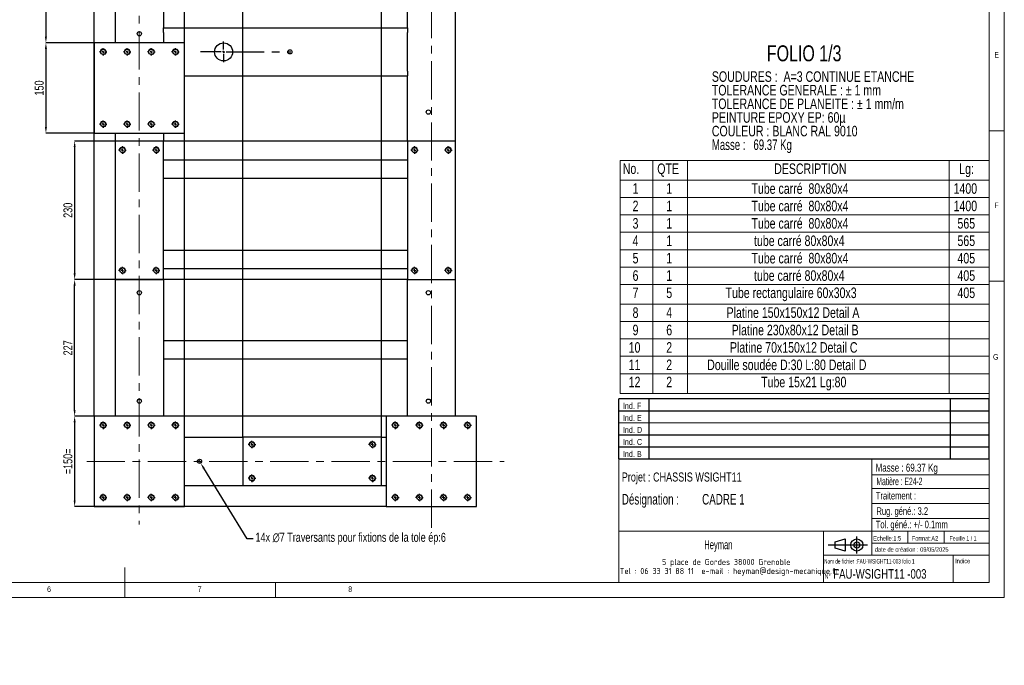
# Model space of a CAD drawing. Header units: millimetres. Extents: x 5 to 589, y -18 to 415.
# Tile 5 of 10: x 262 to 589, y -18 to 197. Entities that reach past the tile are written whole.
import ezdxf

# ---------------------------------------------------------------- set-up
doc = ezdxf.new("R2010")
doc.units = ezdxf.units.MM
doc.header["$PDSIZE"] = -1
doc.linetypes.add('CENTERX2', pattern=[20.32, 12.7, -2.54, 2.54, -2.54])
for name, color, linetype in [('COTES', 1, 'Continuous'), ('NOTES', 6, 'Continuous'), ('TRAIT-FINS', 9, 'Continuous'), ('TRAIT-MIXTES', 3, 'CENTERX2')]:
    doc.layers.add(name, color=color, linetype=linetype)
doc.layers.add('TRAIT-FORT', color=4, linetype='Continuous', lineweight=25)
doc.styles.add('SLDTEXTSTYLE0', font='TXT', dxfattribs={"width": 0.75})
doc.styles.add('SLDTEXTSTYLE1', font='TXT', dxfattribs={"width": 0.680556})
doc.styles.add('SLDTEXTSTYLE2', font='TXT', dxfattribs={"width": 0.617423})
doc.styles.add('SLDTEXTSTYLE3', font='TXT', dxfattribs={"width": 0.535475})
doc.styles.add('SLDTEXTSTYLE4', font='ISOCP3', dxfattribs={"width": 0.96})
doc.styles.add('SLDTEXTSTYLE5', font='TXT', dxfattribs={"width": 0.605})
doc.styles.add('SLDTEXTSTYLE6', font='TXT', dxfattribs={"width": 0.692308})
doc.styles.add('SLDTEXTSTYLE7', font='TXT', dxfattribs={"width": 0.695728})
doc.dimstyles.new('SLDDIMSTYLE0', dxfattribs={"dimtxt": 3, "dimasz": 2, "dimexe": 0, "dimexo": 0.0625, "dimgap": 0.75, "dimtad": 1, "dimdec": 0, "dimlfac": 5, "dimrnd": 1e-09, "dimzin": 12, "dimdsep": 46, "dimtxsty": 'SLDTEXTSTYLE0', "dimsah": 1, "dimcen": 0.09, "dimadec": 0, "dimazin": 3, "dimtfac": 1, "dimtdec": 0, "dimtofl": 0, "dimtmove": 0, "dimatfit": 3, "dimfxl": 1, "dimfrac": 2, "dimtolj": 1, "dimtzin": 12, "dimarcsym": 0})
doc.dimstyles.new('SLDDIMSTYLE4', dxfattribs={"dimtxt": 3, "dimasz": 2, "dimexe": 0, "dimexo": 0.0625, "dimgap": 0.75, "dimtad": 0, "dimtih": 1, "dimtoh": 1, "dimdec": 0, "dimlfac": 5, "dimrnd": 1e-09, "dimzin": 12, "dimdsep": 46, "dimtxsty": 'SLDTEXTSTYLE0', "dimblk1": 'NONE', "dimsah": 1, "dimcen": 0, "dimadec": 0, "dimazin": 3, "dimtfac": 1, "dimtdec": 0, "dimtmove": 0, "dimatfit": 3, "dimldrblk": 'NONE', "dimfxl": 1, "dimfrac": 2, "dimtolj": 1, "dimtzin": 12, "dimarcsym": 0})

# ---------------------------------------------------------------- blocks, each defined once
blk = doc.blocks.new('Bloc11')
for p, q in [((123, 20), (0, 20)), ((0, 0), (0, 20)), ((10, 20), (10, 0)), ((110, 20), (110, 0)), ((123, 0), (123, 20)), ((0, 16), (123, 16)), ((0, 8), (123, 8)), ((0, 4), (123, 4)), ((0, 0), (123, 0))]:
    blk.add_line(p, q)
at = {"color": 7, "linetype": 'Continuous', "lineweight": 18}
blk.add_line((0, 12), (123, 12), dxfattribs=at)
at = {"color": 7}
for tag in ['AUTOATTR0', 'AUTOATTR1', 'AUTOATTR2', 'AUTOATTR3', 'AUTOATTR4', 'AUTOATTR5', 'AUTOATTR6', 'AUTOATTR7', 'AUTOATTR8', 'AUTOATTR9']:
    blk.add_attdef(tag, (0, 0), '', height=1, dxfattribs=at)
at = {"layer": 'NOTES', "color": 211, "char_height": 2, "attachment_point": 1, "style": 'SLDTEXTSTYLE0'}
for s, insert in [('Ind. F', (1.36, 18.66)), ('Ind. E', (1.36, 14.66)), ('Ind. D', (1.36, 10.66)), ('Ind. C', (1.36, 6.66)), ('Ind. B', (1.36, 2.66))]:
    blk.add_mtext(s, dxfattribs=dict(at, insert=insert))
blk = doc.blocks.new('Bloc12')
for p, q in [((2.32, 3.8), (5.55, 4.8)), ((2.32, 1.8), (2.32, 3.8)), ((5.55, 4.8), (5.55, 0.8)), ((9.48, 0), (9.48, 5.6)), ((0, 2.8), (12.98, 2.8)), ((5.55, 0.8), (2.32, 1.8))]:
    blk.add_line(p, q)
for radius in [2, 1]:
    blk.add_circle((9.48, 2.8), radius)
blk = doc.blocks.new('SW_NOTE_0')
at = {"layer": 'NOTES', "color": 0, "char_height": 3.5, "attachment_point": 1}
for s, insert, style in [('SOUDURES :  A=3 CONTINUE ETANCHE', (0, 4.51), 'SLDTEXTSTYLE0'), ('TOLERANCE GENERALE : ± 1 mm', (0, -0.01), 'SLDTEXTSTYLE0'), ('TOLERANCE DE PLANEITE : ± 1 mm/m', (0, -4.54), 'SLDTEXTSTYLE0'), ('PEINTURE EPOXY EP: 60µ', (0, -9.07), 'SLDTEXTSTYLE0'), ('COULEUR : BLANC RAL 9010', (0, -13.59), 'SLDTEXTSTYLE0'), ('Masse :   69.37 Kg', (0, -18.12), 'SLDTEXTSTYLE1')]:
    blk.add_mtext(s, dxfattribs=dict(at, insert=insert, style=style))
blk = doc.blocks.new('SW_NOTE_1')
at = {"layer": 'NOTES', "color": 0, "char_height": 2, "attachment_point": 2, "style": 'SLDTEXTSTYLE4'}
for s, insert in [('5 place de Gordes 38000 Grenoble', (20.94, 2.58)), ('Tel : 06 33 31 88 11  e-mail : heyman@design-mecanique.fr', (22, -0.42))]:
    blk.add_mtext(s, dxfattribs=dict(at, insert=insert))
blk = doc.blocks.new('SW_NOTE_2')
at = {"layer": 'NOTES', "color": 0, "char_height": 3.5, "attachment_point": 1, "style": 'SLDTEXTSTYLE7'}
for s, insert in [('Désignation :', (0, 4.51)), ('CADRE 1', (26.67, 4.51))]:
    blk.add_mtext(s, dxfattribs=dict(at, insert=insert))
blk = doc.blocks.new('SW_TABLEANNOTATION_0')
at = {"color": 0, "linetype": 'Continuous', "lineweight": 18}
for p, q in [((0, 0), (0, -77.36)), ((122.53, 0), (0, 0)), ((10.8, 0), (10.8, -6.53)), ((22.36, 0), (22.36, -6.53)), ((109.19, 0), (109.19, -6.53)), ((122.53, -77.36), (122.53, 0)), ((0, -6.53), (122.53, -6.53)), ((10.8, -6.53), (10.8, -77.36)), ((22.36, -6.53), (22.36, -77.36)), ((109.19, -6.53), (109.19, -77.36)), ((0, -12.3), (122.53, -12.3)), ((0, -18.08), (122.53, -18.08)), ((0, -23.86), (122.53, -23.86)), ((0, -29.64), (122.53, -29.64)), ((0, -35.42), (122.53, -35.42)), ((0, -41.2), (122.53, -41.2)), ((0, -47.72), (122.53, -47.72)), ((0, -53.5), (122.53, -53.5)), ((0, -59.28), (122.53, -59.28)), ((0, -65.06), (122.53, -65.06)), ((0, -70.84), (122.53, -70.84)), ((0, -77.36), (122.53, -77.36))]:
    blk.add_line(p, q, dxfattribs=at)
at = {"color": 0, "linetype": 'Continuous', "lineweight": 18, "char_height": 3.5, "attachment_point": 1, "style": 'SLDTEXTSTYLE0'}
for s, insert in [('No.', (0.85, -1.01)), ('QTE', (12.3, -1.01)), ('DESCRIPTION', (51.13, -1.01)), ('Lg:', (112.57, -1.01)), ('1', (4.11, -7.59)), ('1', (15.29, -7.59)), ('Tube carré  80x80x4', (43.58, -7.59)), ('1400', (110.69, -7.59)), ('Tube carré  80x80x4', (43.58, -13.37)), ('2', (4.11, -13.37)), ('1', (15.29, -13.37)), ('1400', (110.69, -13.37)), ('3', (4.11, -19.15)), ('1', (15.29, -19.15)), ('Tube carré  80x80x4', (43.58, -19.15)), ('565', (111.98, -19.15)), ('4', (4.11, -24.93)), ('1', (15.29, -24.93)), ('tube carré 80x80x4', (44.43, -24.93)), ('565', (111.98, -24.93)), ('5', (4.11, -30.71)), ('1', (15.29, -30.71)), ('Tube carré  80x80x4', (43.58, -30.71)), ('405', (111.98, -30.71)), ('tube carré 80x80x4', (44.43, -36.49)), ('6', (4.11, -36.49)), ('1', (15.29, -36.49)), ('405', (111.98, -36.49)), ('7', (4.11, -42.21)), ('5', (15.29, -42.21)), ('Tube rectangulaire 60x30x3', (34.98, -42.21)), ('405', (111.98, -42.21)), ('8', (4.11, -48.79)), ('4', (15.29, -48.79)), ('Platine 150x150x12 Detail A', (35.32, -48.79)), ('9', (4.11, -54.57)), ('6', (15.29, -54.57)), ('Platine 230x80x12 Detail B', (37, -54.57)), ('10', (2.81, -60.35)), ('2', (15.29, -60.35)), ('Platine 70x150x12 Detail C', (36.44, -60.35)), ('11', (2.81, -66.13)), ('2', (15.29, -66.13)), ('Douille soudée D:30 L:80 Detail D', (28.87, -66.13)), ('12', (2.81, -71.85)), ('2', (15.29, -71.85)), ('Tube 15x21 Lg:80', (46.79, -71.85))]:
    blk.add_mtext(s, dxfattribs=dict(at, insert=insert))
blk = doc.blocks.new('_D_31')
at = {"layer": 'COTES', "color": 0, "lineweight": -2, "transparency": 16777216}
for p, q in [((383.73, 65.2), (280.33, 65.2)), ((280.33, 63.2), (280.33, 37.2)), ((383.73, 35.2), (280.33, 35.2))]:
    blk.add_line(p, q, dxfattribs=at)
at = {"layer": 'COTES', "color": 0, "transparency": 16777216}
for points in [[(280, 63.2), (280.66, 63.2), (280.33, 65.2)], [(280, 37.2), (280.66, 37.2), (280.33, 35.2)]]:
    blk.add_solid(points, dxfattribs=at)
at = {"layer": 'Defpoints', "color": 0, "transparency": 16777216}
for p in [(383.79, 65.2), (280.33, 35.2), (383.79, 35.2)]:
    blk.add_point(p, dxfattribs=at)
at = {"layer": 'COTES', "color": 0, "transparency": 16777216, "insert": (276.58, 50.2), "char_height": 3, "attachment_point": 2, "rotation": 90, "style": 'SLDTEXTSTYLE0'}
blk.add_mtext('\\A1;=150=', dxfattribs=at)
blk = doc.blocks.new('_D_32')
at = {"layer": 'COTES', "color": 0, "lineweight": -2, "transparency": 16777216}
for p, q in [((390.73, 156.6), (280.33, 156.6)), ((280.33, 154.6), (280.33, 112.6)), ((390.73, 110.6), (280.33, 110.6))]:
    blk.add_line(p, q, dxfattribs=at)
at = {"layer": 'COTES', "color": 0, "transparency": 16777216}
for points in [[(280, 154.6), (280.66, 154.6), (280.33, 156.6)], [(280, 112.6), (280.66, 112.6), (280.33, 110.6)]]:
    blk.add_solid(points, dxfattribs=at)
at = {"layer": 'Defpoints', "color": 0, "transparency": 16777216}
for p in [(390.79, 156.6), (280.33, 110.6), (390.79, 110.6)]:
    blk.add_point(p, dxfattribs=at)
at = {"layer": 'COTES', "color": 0, "transparency": 16777216, "insert": (276.58, 133.6), "char_height": 3, "attachment_point": 2, "rotation": 90, "style": 'SLDTEXTSTYLE0'}
blk.add_mtext('\\A1;230', dxfattribs=at)
blk = doc.blocks.new('_D_35')
at = {"layer": 'COTES', "color": 0, "lineweight": -2, "transparency": 16777216}
for p, q in [((293.73, 110.6), (280.33, 110.6)), ((280.33, 67.2), (280.33, 108.6)), ((286.73, 65.2), (280.33, 65.2))]:
    blk.add_line(p, q, dxfattribs=at)
at = {"layer": 'COTES', "color": 0, "transparency": 16777216}
for points in [[(280, 108.6), (280.66, 108.6), (280.33, 110.6)], [(280, 67.2), (280.66, 67.2), (280.33, 65.2)]]:
    blk.add_solid(points, dxfattribs=at)
at = {"layer": 'Defpoints', "color": 0, "transparency": 16777216}
for p in [(280.33, 110.6), (293.79, 110.6), (286.79, 65.2)]:
    blk.add_point(p, dxfattribs=at)
at = {"layer": 'COTES', "color": 0, "transparency": 16777216, "insert": (276.58, 87.9), "char_height": 3, "attachment_point": 2, "rotation": 90, "style": 'SLDTEXTSTYLE0'}
blk.add_mtext('\\A1;227', dxfattribs=at)
blk = doc.blocks.new('_D_36')
at = {"layer": 'COTES', "color": 0, "lineweight": -2, "transparency": 16777216}
for p, q in [((336.19, 58.26), (336.19, 339.2)), ((380.19, 339.2), (338.19, 339.2)), ((382.19, 58.26), (382.19, 339.2))]:
    blk.add_line(p, q, dxfattribs=at)
at = {"layer": 'COTES', "color": 0, "transparency": 16777216}
for points in [[(338.19, 339.53), (338.19, 338.86), (336.19, 339.2)], [(380.19, 339.53), (380.19, 338.86), (382.19, 339.2)]]:
    blk.add_solid(points, dxfattribs=at)
at = {"layer": 'Defpoints', "color": 0, "transparency": 16777216}
for p in [(336.19, 339.2), (336.19, 58.2), (382.19, 58.2)]:
    blk.add_point(p, dxfattribs=at)
at = {"layer": 'COTES', "color": 0, "transparency": 16777216, "insert": (359.19, 342.95), "char_height": 3, "attachment_point": 2, "style": 'SLDTEXTSTYLE0'}
blk.add_mtext('\\A1;230', dxfattribs=at)
blk = doc.blocks.new('_D_37')
at = {"layer": 'COTES', "color": 0, "lineweight": -2, "transparency": 16777216}
for p, q in [((286.79, 65.26), (286.79, 339.2)), ((314.79, 339.2), (288.79, 339.2)), ((316.79, 65.26), (316.79, 339.2))]:
    blk.add_line(p, q, dxfattribs=at)
at = {"layer": 'COTES', "color": 0, "transparency": 16777216}
for points in [[(288.79, 339.53), (288.79, 338.86), (286.79, 339.2)], [(314.79, 339.53), (314.79, 338.86), (316.79, 339.2)]]:
    blk.add_solid(points, dxfattribs=at)
at = {"layer": 'Defpoints', "color": 0, "transparency": 16777216}
for p in [(286.79, 339.2), (286.79, 65.2), (316.79, 65.2)]:
    blk.add_point(p, dxfattribs=at)
at = {"layer": 'COTES', "color": 0, "transparency": 16777216, "insert": (301.79, 342.95), "char_height": 3, "attachment_point": 2, "style": 'SLDTEXTSTYLE0'}
blk.add_mtext('\\A1;=150=', dxfattribs=at)
blk = doc.blocks.new('_D_39')
at = {"layer": 'COTES', "color": 0, "lineweight": -2, "transparency": 16777216}
for p, q in [((286.73, 329.2), (270.79, 329.2)), ((270.79, 327.2), (270.79, 191.2)), ((286.73, 189.2), (270.79, 189.2))]:
    blk.add_line(p, q, dxfattribs=at)
at = {"layer": 'COTES', "color": 0, "transparency": 16777216}
for points in [[(270.46, 327.2), (271.12, 327.2), (270.79, 329.2)], [(270.46, 191.2), (271.12, 191.2), (270.79, 189.2)]]:
    blk.add_solid(points, dxfattribs=at)
at = {"layer": 'Defpoints', "color": 0, "transparency": 16777216}
for p in [(286.79, 329.2), (270.79, 189.2), (286.79, 189.2)]:
    blk.add_point(p, dxfattribs=at)
at = {"layer": 'COTES', "color": 0, "transparency": 16777216, "insert": (267.04, 259.2), "char_height": 3, "attachment_point": 2, "rotation": 90, "style": 'SLDTEXTSTYLE0'}
blk.add_mtext('\\A1;700', dxfattribs=at)
blk = doc.blocks.new('_D_40')
at = {"layer": 'COTES', "color": 0, "lineweight": -2, "transparency": 16777216}
for p, q in [((286.73, 189.2), (270.79, 189.2)), ((270.79, 187.2), (270.79, 161.2)), ((286.73, 159.2), (270.79, 159.2))]:
    blk.add_line(p, q, dxfattribs=at)
at = {"layer": 'COTES', "color": 0, "transparency": 16777216}
for points in [[(270.46, 187.2), (271.12, 187.2), (270.79, 189.2)], [(270.46, 161.2), (271.12, 161.2), (270.79, 159.2)]]:
    blk.add_solid(points, dxfattribs=at)
at = {"layer": 'Defpoints', "color": 0, "transparency": 16777216}
for p in [(286.79, 189.2), (270.79, 159.2), (286.79, 159.2)]:
    blk.add_point(p, dxfattribs=at)
at = {"layer": 'COTES', "color": 0, "transparency": 16777216, "insert": (267.04, 174.2), "char_height": 3, "attachment_point": 2, "rotation": 90, "style": 'SLDTEXTSTYLE0'}
blk.add_mtext('\\A1;150', dxfattribs=at)
blk = doc.blocks.new('_D_46')
at = {"layer": 'COTES', "color": 0, "lineweight": -2, "transparency": 16777216}
for p, q in [((321.42, 50.79), (322.16, 49.6)), ((337.63, 24.49), (323.21, 47.9)), ((339.63, 24.49), (337.63, 24.49))]:
    blk.add_line(p, q, dxfattribs=at)
at = {"layer": 'COTES', "color": 0, "transparency": 16777216}
blk.add_solid([(323.49, 48.07), (322.92, 47.72), (322.16, 49.6)], dxfattribs=at)
at = {"layer": 'Defpoints', "color": 0, "transparency": 16777216}
for p in [(321.42, 50.79), (322.16, 49.6)]:
    blk.add_point(p, dxfattribs=at)
at = {"layer": 'COTES', "color": 0, "transparency": 16777216, "insert": (340.38, 26.49), "char_height": 3, "attachment_point": 1, "style": 'SLDTEXTSTYLE0'}
blk.add_mtext('\\A1;14x ∅7 Traversants pour fixtions de la tole ép:6', dxfattribs=at)
blk = doc.blocks.new('_None')
blk = doc.blocks.new('SW_CENTERMARKSYMBOL_26')
at = {"layer": 'TRAIT-MIXTES', "color": 0}
for p, q in [((-0.8, 0), (-1.25, 0)), ((0, 0), (-0.4, 0)), ((0, 0.8), (0, 1.25)), ((0, 0), (0, 0.4)), ((0, 0), (0, -0.4)), ((0, 0), (0.4, 0)), ((0.8, 0), (1.25, 0)), ((0, -0.8), (0, -1.25))]:
    blk.add_line(p, q, dxfattribs=at)
blk = doc.blocks.new('SW_CENTERMARKSYMBOL_27')
at = {"layer": 'TRAIT-MIXTES', "color": 0}
for p, q in [((-0.8, 0), (-1.25, 0)), ((0, 0), (-0.4, 0)), ((0, 0.8), (0, 1.25)), ((0, 0), (0, 0.4)), ((0, 0), (0, -0.4)), ((0, 0), (0.4, 0)), ((0.8, 0), (1.25, 0)), ((0, -0.8), (0, -1.25))]:
    blk.add_line(p, q, dxfattribs=at)
blk = doc.blocks.new('SW_CENTERMARKSYMBOL_28')
at = {"layer": 'TRAIT-MIXTES', "color": 0}
for p, q in [((-0.8, 0), (-1.25, 0)), ((0, 0), (-0.4, 0)), ((0, 0.8), (0, 1.25)), ((0, 0), (0, 0.4)), ((0, 0), (0, -0.4)), ((0, 0), (0.4, 0)), ((0.8, 0), (1.25, 0)), ((0, -0.8), (0, -1.25))]:
    blk.add_line(p, q, dxfattribs=at)
blk = doc.blocks.new('SW_CENTERMARKSYMBOL_29')
at = {"layer": 'TRAIT-MIXTES', "color": 0}
for p, q in [((-0.8, 0), (-1.25, 0)), ((0, 0), (-0.4, 0)), ((0, 0.8), (0, 1.25)), ((0, 0), (0, 0.4)), ((0, 0), (0, -0.4)), ((0, 0), (0.4, 0)), ((0.8, 0), (1.25, 0)), ((0, -0.8), (0, -1.25))]:
    blk.add_line(p, q, dxfattribs=at)
blk = doc.blocks.new('SW_CENTERMARKSYMBOL_30')
at = {"layer": 'TRAIT-MIXTES', "color": 0}
for p, q in [((-0.8, 0), (-1.25, 0)), ((0, 0), (-0.4, 0)), ((0, 0.8), (0, 1.25)), ((0, 0), (0, 0.4)), ((0, 0), (0, -0.4)), ((0, 0), (0.4, 0)), ((0.8, 0), (1.25, 0)), ((0, -0.8), (0, -1.25))]:
    blk.add_line(p, q, dxfattribs=at)
blk = doc.blocks.new('SW_CENTERMARKSYMBOL_31')
at = {"layer": 'TRAIT-MIXTES', "color": 0}
for p, q in [((-0.8, 0), (-1.25, 0)), ((0, 0), (-0.4, 0)), ((0, 0.8), (0, 1.25)), ((0, 0), (0, 0.4)), ((0, 0), (0, -0.4)), ((0, 0), (0.4, 0)), ((0.8, 0), (1.25, 0)), ((0, -0.8), (0, -1.25))]:
    blk.add_line(p, q, dxfattribs=at)
blk = doc.blocks.new('SW_CENTERMARKSYMBOL_32')
at = {"layer": 'TRAIT-MIXTES', "color": 0}
for p, q in [((-0.8, 0), (-1.25, 0)), ((0, 0), (-0.4, 0)), ((0, 0.8), (0, 1.25)), ((0, 0), (0, 0.4)), ((0, 0), (0, -0.4)), ((0, 0), (0.4, 0)), ((0.8, 0), (1.25, 0)), ((0, -0.8), (0, -1.25))]:
    blk.add_line(p, q, dxfattribs=at)
blk = doc.blocks.new('SW_CENTERMARKSYMBOL_33')
at = {"layer": 'TRAIT-MIXTES', "color": 0}
for p, q in [((-0.8, 0), (-1.25, 0)), ((0, 0), (-0.4, 0)), ((0, 0.8), (0, 1.25)), ((0, 0), (0, 0.4)), ((0, 0), (0, -0.4)), ((0, 0), (0.4, 0)), ((0.8, 0), (1.25, 0)), ((0, -0.8), (0, -1.25))]:
    blk.add_line(p, q, dxfattribs=at)
blk = doc.blocks.new('SW_CENTERMARKSYMBOL_34')
at = {"layer": 'TRAIT-MIXTES', "color": 0}
for p, q in [((0, 0.8), (0, 3.4)), ((-0.8, 0), (-7.65, 0)), ((0, 0), (-0.4, 0)), ((0, 0), (0, 0.4)), ((0, 0), (0, -0.4)), ((0, 0), (0.4, 0)), ((0.8, 0), (22.28, 0)), ((0, -0.8), (0, -3.4))]:
    blk.add_line(p, q, dxfattribs=at)
blk = doc.blocks.new('SW_CENTERMARKSYMBOL_39')
at = {"layer": 'TRAIT-MIXTES', "color": 0}
for p, q in [((-0.8, 0), (-1.25, 0)), ((0, 0), (-0.4, 0)), ((0, 0.8), (0, 1.25)), ((0, 0), (0, 0.4)), ((0, 0), (0, -0.4)), ((0, 0), (0.4, 0)), ((0.8, 0), (1.25, 0)), ((0, -0.8), (0, -1.25))]:
    blk.add_line(p, q, dxfattribs=at)
blk = doc.blocks.new('SW_CENTERMARKSYMBOL_40')
at = {"layer": 'TRAIT-MIXTES', "color": 0}
for p, q in [((-0.8, 0), (-1.25, 0)), ((0, 0), (-0.4, 0)), ((0, 0.8), (0, 1.25)), ((0, 0), (0, 0.4)), ((0, 0), (0, -0.4)), ((0, 0), (0.4, 0)), ((0.8, 0), (1.25, 0)), ((0, -0.8), (0, -1.25))]:
    blk.add_line(p, q, dxfattribs=at)
blk = doc.blocks.new('SW_CENTERMARKSYMBOL_41')
at = {"layer": 'TRAIT-MIXTES', "color": 0}
for p, q in [((-0.8, 0), (-1.25, 0)), ((0, 0), (-0.4, 0)), ((0, 0.8), (0, 1.25)), ((0, 0), (0, 0.4)), ((0, 0), (0, -0.4)), ((0, 0), (0.4, 0)), ((0.8, 0), (1.25, 0)), ((0, -0.8), (0, -1.25))]:
    blk.add_line(p, q, dxfattribs=at)
blk = doc.blocks.new('SW_CENTERMARKSYMBOL_42')
at = {"layer": 'TRAIT-MIXTES', "color": 0}
for p, q in [((-0.8, 0), (-1.25, 0)), ((0, 0), (-0.4, 0)), ((0, 0.8), (0, 1.25)), ((0, 0), (0, 0.4)), ((0, 0), (0, -0.4)), ((0, 0), (0.4, 0)), ((0.8, 0), (1.25, 0)), ((0, -0.8), (0, -1.25))]:
    blk.add_line(p, q, dxfattribs=at)
blk = doc.blocks.new('SW_CENTERMARKSYMBOL_43')
at = {"layer": 'TRAIT-MIXTES', "color": 0}
for p, q in [((-0.8, 0), (-1.25, 0)), ((0, 0), (-0.4, 0)), ((0, 0.8), (0, 1.25)), ((0, 0), (0, 0.4)), ((0, 0), (0, -0.4)), ((0, 0), (0.4, 0)), ((0.8, 0), (1.25, 0)), ((0, -0.8), (0, -1.25))]:
    blk.add_line(p, q, dxfattribs=at)
blk = doc.blocks.new('SW_CENTERMARKSYMBOL_44')
at = {"layer": 'TRAIT-MIXTES', "color": 0}
for p, q in [((-0.8, 0), (-1.25, 0)), ((0, 0), (-0.4, 0)), ((0, 0.8), (0, 1.25)), ((0, 0), (0, 0.4)), ((0, 0), (0, -0.4)), ((0, 0), (0.4, 0)), ((0.8, 0), (1.25, 0)), ((0, -0.8), (0, -1.25))]:
    blk.add_line(p, q, dxfattribs=at)
blk = doc.blocks.new('SW_CENTERMARKSYMBOL_45')
at = {"layer": 'TRAIT-MIXTES', "color": 0}
for p, q in [((-0.8, 0), (-1.25, 0)), ((0, 0), (-0.4, 0)), ((0, 0.8), (0, 1.25)), ((0, 0), (0, 0.4)), ((0, 0), (0, -0.4)), ((0, 0), (0.4, 0)), ((0.8, 0), (1.25, 0)), ((0, -0.8), (0, -1.25))]:
    blk.add_line(p, q, dxfattribs=at)
blk = doc.blocks.new('SW_CENTERMARKSYMBOL_46')
at = {"layer": 'TRAIT-MIXTES', "color": 0}
for p, q in [((-0.8, 0), (-1.25, 0)), ((0, 0), (-0.4, 0)), ((0, 0.8), (0, 1.25)), ((0, 0), (0, 0.4)), ((0, 0), (0, -0.4)), ((0, 0), (0.4, 0)), ((0.8, 0), (1.25, 0)), ((0, -0.8), (0, -1.25))]:
    blk.add_line(p, q, dxfattribs=at)
blk = doc.blocks.new('SW_CENTERMARKSYMBOL_51')
at = {"layer": 'TRAIT-MIXTES', "color": 0}
for p, q in [((-0.8, 0), (-1.25, 0)), ((0, 0), (-0.4, 0)), ((0, 0.8), (0, 1.25)), ((0, 0), (0, 0.4)), ((0, 0), (0, -0.4)), ((0, 0), (0.4, 0)), ((0.8, 0), (1.25, 0)), ((0, -0.8), (0, -1.25))]:
    blk.add_line(p, q, dxfattribs=at)
blk = doc.blocks.new('SW_CENTERMARKSYMBOL_52')
at = {"layer": 'TRAIT-MIXTES', "color": 0}
for p, q in [((-0.8, 0), (-1.25, 0)), ((0, 0), (-0.4, 0)), ((0, 0.8), (0, 1.25)), ((0, 0), (0, 0.4)), ((0, 0), (0, -0.4)), ((0, 0), (0.4, 0)), ((0.8, 0), (1.25, 0)), ((0, -0.8), (0, -1.25))]:
    blk.add_line(p, q, dxfattribs=at)
blk = doc.blocks.new('SW_CENTERMARKSYMBOL_53')
at = {"layer": 'TRAIT-MIXTES', "color": 0}
for p, q in [((-0.8, 0), (-1.25, 0)), ((0, 0), (-0.4, 0)), ((0, 0.8), (0, 1.25)), ((0, 0), (0, 0.4)), ((0, 0), (0, -0.4)), ((0, 0), (0.4, 0)), ((0.8, 0), (1.25, 0)), ((0, -0.8), (0, -1.25))]:
    blk.add_line(p, q, dxfattribs=at)
blk = doc.blocks.new('SW_CENTERMARKSYMBOL_54')
at = {"layer": 'TRAIT-MIXTES', "color": 0}
for p, q in [((-0.8, 0), (-1.25, 0)), ((0, 0), (-0.4, 0)), ((0, 0.8), (0, 1.25)), ((0, 0), (0, 0.4)), ((0, 0), (0, -0.4)), ((0, 0), (0.4, 0)), ((0.8, 0), (1.25, 0)), ((0, -0.8), (0, -1.25))]:
    blk.add_line(p, q, dxfattribs=at)
blk = doc.blocks.new('SW_CENTERMARKSYMBOL_55')
at = {"layer": 'TRAIT-MIXTES', "color": 0}
for p, q in [((-0.8, 0), (-1.25, 0)), ((0, 0), (-0.4, 0)), ((0, 0.8), (0, 1.25)), ((0, 0), (0, 0.4)), ((0, 0), (0, -0.4)), ((0, 0), (0.4, 0)), ((0.8, 0), (1.25, 0)), ((0, -0.8), (0, -1.25))]:
    blk.add_line(p, q, dxfattribs=at)
blk = doc.blocks.new('SW_CENTERMARKSYMBOL_56')
at = {"layer": 'TRAIT-MIXTES', "color": 0}
for p, q in [((-0.8, 0), (-1.25, 0)), ((0, 0), (-0.4, 0)), ((0, 0.8), (0, 1.25)), ((0, 0), (0, 0.4)), ((0, 0), (0, -0.4)), ((0, 0), (0.4, 0)), ((0.8, 0), (1.25, 0)), ((0, -0.8), (0, -1.25))]:
    blk.add_line(p, q, dxfattribs=at)
blk = doc.blocks.new('SW_CENTERMARKSYMBOL_57')
at = {"layer": 'TRAIT-MIXTES', "color": 0}
for p, q in [((-0.8, 0), (-1.25, 0)), ((0, 0), (-0.4, 0)), ((0, 0.8), (0, 1.25)), ((0, 0), (0, 0.4)), ((0, 0), (0, -0.4)), ((0, 0), (0.4, 0)), ((0.8, 0), (1.25, 0)), ((0, -0.8), (0, -1.25))]:
    blk.add_line(p, q, dxfattribs=at)
blk = doc.blocks.new('SW_CENTERMARKSYMBOL_58')
at = {"layer": 'TRAIT-MIXTES', "color": 0}
for p, q in [((-0.8, 0), (-1.25, 0)), ((0, 0), (-0.4, 0)), ((0, 0.8), (0, 1.25)), ((0, 0), (0, 0.4)), ((0, 0), (0, -0.4)), ((0, 0), (0.4, 0)), ((0.8, 0), (1.25, 0)), ((0, -0.8), (0, -1.25))]:
    blk.add_line(p, q, dxfattribs=at)
blk = doc.blocks.new('SW_CENTERMARKSYMBOL_59')
at = {"layer": 'TRAIT-MIXTES', "color": 0}
for p, q in [((-0.8, 0), (-1.25, 0)), ((0, 0), (-0.4, 0)), ((0, 0.8), (0, 1.25)), ((0, 0), (0, 0.4)), ((0, 0), (0, -0.4)), ((0, 0), (0.4, 0)), ((0.8, 0), (1.25, 0)), ((0, -0.8), (0, -1.25))]:
    blk.add_line(p, q, dxfattribs=at)
blk = doc.blocks.new('SW_CENTERMARKSYMBOL_60')
at = {"layer": 'TRAIT-MIXTES', "color": 0}
for p, q in [((-0.8, 0), (-1.25, 0)), ((0, 0), (-0.4, 0)), ((0, 0.8), (0, 1.25)), ((0, 0), (0, 0.4)), ((0, 0), (0, -0.4)), ((0, 0), (0.4, 0)), ((0.8, 0), (1.25, 0)), ((0, -0.8), (0, -1.25))]:
    blk.add_line(p, q, dxfattribs=at)
blk = doc.blocks.new('SW_CENTERMARKSYMBOL_61')
at = {"layer": 'TRAIT-MIXTES', "color": 0}
for p, q in [((-0.8, 0), (-1.25, 0)), ((0, 0), (-0.4, 0)), ((0, 0.8), (0, 1.25)), ((0, 0), (0, 0.4)), ((0, 0), (0, -0.4)), ((0, 0), (0.4, 0)), ((0.8, 0), (1.25, 0)), ((0, -0.8), (0, -1.25))]:
    blk.add_line(p, q, dxfattribs=at)
blk = doc.blocks.new('SW_CENTERMARKSYMBOL_62')
at = {"layer": 'TRAIT-MIXTES', "color": 0}
for p, q in [((-0.8, 0), (-1.25, 0)), ((0, 0), (-0.4, 0)), ((0, 0.8), (0, 1.25)), ((0, 0), (0, 0.4)), ((0, 0), (0, -0.4)), ((0, 0), (0.4, 0)), ((0.8, 0), (1.25, 0)), ((0, -0.8), (0, -1.25))]:
    blk.add_line(p, q, dxfattribs=at)
blk = doc.blocks.new('SW_CENTERMARKSYMBOL_63')
at = {"layer": 'TRAIT-MIXTES', "color": 0}
for p, q in [((-0.8, 0), (-1.25, 0)), ((0, 0), (-0.4, 0)), ((0, 0.8), (0, 1.25)), ((0, 0), (0, 0.4)), ((0, 0), (0, -0.4)), ((0, 0), (0.4, 0)), ((0.8, 0), (1.25, 0)), ((0, -0.8), (0, -1.25))]:
    blk.add_line(p, q, dxfattribs=at)
blk = doc.blocks.new('SW_CENTERMARKSYMBOL_64')
at = {"layer": 'TRAIT-MIXTES', "color": 0}
for p, q in [((-0.8, 0), (-1.25, 0)), ((0, 0), (-0.4, 0)), ((0, 0.8), (0, 1.25)), ((0, 0), (0, 0.4)), ((0, 0), (0, -0.4)), ((0, 0), (0.4, 0)), ((0.8, 0), (1.25, 0)), ((0, -0.8), (0, -1.25))]:
    blk.add_line(p, q, dxfattribs=at)
blk = doc.blocks.new('SW_CENTERMARKSYMBOL_65')
at = {"layer": 'TRAIT-MIXTES', "color": 0}
for p, q in [((-0.8, 0), (-1.25, 0)), ((0, 0), (-0.4, 0)), ((0, 0.8), (0, 1.25)), ((0, 0), (0, 0.4)), ((0, 0), (0, -0.4)), ((0, 0), (0.4, 0)), ((0.8, 0), (1.25, 0)), ((0, -0.8), (0, -1.25))]:
    blk.add_line(p, q, dxfattribs=at)
blk = doc.blocks.new('SW_CENTERMARKSYMBOL_66')
at = {"layer": 'TRAIT-MIXTES', "color": 0}
for p, q in [((-0.8, 0), (-1.25, 0)), ((0, 0), (-0.4, 0)), ((0, 0.8), (0, 1.25)), ((0, 0), (0, 0.4)), ((0, 0), (0, -0.4)), ((0, 0), (0.4, 0)), ((0.8, 0), (1.25, 0)), ((0, -0.8), (0, -1.25))]:
    blk.add_line(p, q, dxfattribs=at)
blk = doc.blocks.new('SW_CENTERMARKSYMBOL_79')
at = {"layer": 'TRAIT-MIXTES', "color": 0}
for p, q in [((-0.8, 0), (-1.25, 0)), ((0, 0), (-0.4, 0)), ((0, 0.8), (0, 1.25)), ((0, 0), (0, 0.4)), ((0, 0), (0, -0.4)), ((0, 0), (0.4, 0)), ((0.8, 0), (1.25, 0)), ((0, -0.8), (0, -1.25))]:
    blk.add_line(p, q, dxfattribs=at)
blk = doc.blocks.new('SW_CENTERMARKSYMBOL_80')
at = {"layer": 'TRAIT-MIXTES', "color": 0}
for p, q in [((-0.8, 0), (-1.25, 0)), ((0, 0), (-0.4, 0)), ((0, 0.8), (0, 1.25)), ((0, 0), (0, 0.4)), ((0, 0), (0, -0.4)), ((0, 0), (0.4, 0)), ((0.8, 0), (1.25, 0)), ((0, -0.8), (0, -1.25))]:
    blk.add_line(p, q, dxfattribs=at)
blk = doc.blocks.new('SW_CENTERMARKSYMBOL_81')
at = {"layer": 'TRAIT-MIXTES', "color": 0}
for p, q in [((-0.8, 0), (-1.25, 0)), ((0, 0), (-0.4, 0)), ((0, 0.8), (0, 1.25)), ((0, 0), (0, 0.4)), ((0, 0), (0, -0.4)), ((0, 0), (0.4, 0)), ((0.8, 0), (1.25, 0)), ((0, -0.8), (0, -1.25))]:
    blk.add_line(p, q, dxfattribs=at)
blk = doc.blocks.new('SW_CENTERMARKSYMBOL_82')
at = {"layer": 'TRAIT-MIXTES', "color": 0}
for p, q in [((-0.8, 0), (-1.25, 0)), ((0, 0), (-0.4, 0)), ((0, 0.8), (0, 1.25)), ((0, 0), (0, 0.4)), ((0, 0), (0, -0.4)), ((0, 0), (0.4, 0)), ((0.8, 0), (1.25, 0)), ((0, -0.8), (0, -1.25))]:
    blk.add_line(p, q, dxfattribs=at)

msp = doc.modelspace()

# ---------------------------------------------------------------- linework, layer by layer
at = {"lineweight": 18}
for p, q in [((589, 5), (589, 415)), ((584, 10), (584, 410)), ((584, 160), (589, 160)), ((589, 110), (584, 110)), ((461, 51), (461, 10)), ((584, 51), (461, 51)), ((545, 51), (545, 19)), ((584, 51), (584, 10)), ((545, 45.76), (584, 45.76)), ((545, 41.18), (584, 41.18)), ((545, 36.24), (584, 36.24)), ((545, 31.18), (584, 31.18)), ((461, 27), (584, 27)), ((529, 27), (529, 10)), ((557, 27), (557, 23)), ((569, 27), (569, 23)), ((545, 23), (584, 23)), ((529, 19), (584, 19)), ((572, 19), (572, 10)), ((297, 5), (297, 15)), ((10, 10), (584, 10)), ((347, 5), (347, 10)), ((461, 10), (584, 10)), ((5, 5), (589, 5))]:
    msp.add_line(p, q, dxfattribs=at)
at = {"layer": 'TRAIT-FINS', "lineweight": 18}
for centre in [(289.79, 186.2), (297.79, 186.2), (305.79, 186.2), (313.79, 186.2), (289.79, 162.2), (297.79, 162.2), (305.79, 162.2), (313.79, 162.2), (296.19, 153.6), (307.39, 153.6), (393.19, 153.6), (404.39, 153.6), (296.19, 113.6), (307.39, 113.6), (393.19, 113.6), (404.39, 113.6), (289.79, 62.2), (297.79, 62.2), (305.79, 62.2), (313.79, 62.2), (386.79, 62.2), (394.79, 62.2), (402.79, 62.2), (410.79, 62.2), (339.19, 55.8), (379.19, 55.8), (339.19, 44.6), (379.19, 44.6), (289.79, 38.2), (297.79, 38.2), (305.79, 38.2), (313.79, 38.2), (386.79, 38.2), (394.79, 38.2), (402.79, 38.2), (410.79, 38.2)]:
    msp.add_arc(centre, 1, 255, 195, dxfattribs=at)
at = {"layer": 'TRAIT-FORT', "lineweight": 25}
for p, q in [((406.79, 156.6), (406.79, 322.2)), ((390.79, 194.2), (390.79, 222.2)), ((293.79, 207.8), (293.79, 189.2)), ((309.79, 207.8), (309.79, 194.2)), ((309.79, 194.2), (390.79, 194.2)), ((309.79, 192.6), (309.79, 194.2)), ((390.79, 194.2), (390.79, 192.6)), ((309.79, 192.6), (309.79, 189.2)), ((390.79, 179.8), (390.79, 192.6)), ((316.79, 189.2), (286.79, 189.2)), ((286.79, 189.2), (286.79, 159.2)), ((316.79, 159.2), (316.79, 189.2)), ((316.79, 178.2), (390.79, 178.2)), ((390.79, 179.8), (390.79, 178.2)), ((390.79, 156.6), (390.79, 178.2)), ((286.79, 159.2), (316.79, 159.2)), ((293.79, 159.2), (293.79, 156.6)), ((309.79, 159.2), (309.79, 156.6)), ((293.79, 156.6), (293.79, 110.6)), ((309.79, 156.6), (293.79, 156.6)), ((309.79, 110.6), (309.79, 156.6)), ((390.79, 156.6), (390.79, 110.6)), ((406.79, 156.6), (390.79, 156.6)), ((406.79, 110.6), (406.79, 156.6)), ((390.79, 150.2), (309.79, 150.2)), ((390.79, 144.2), (309.79, 144.2)), ((390.79, 120.2), (309.79, 120.2)), ((390.79, 114.2), (309.79, 114.2)), ((293.79, 110.6), (293.79, 65.2)), ((293.79, 110.6), (309.79, 110.6)), ((309.79, 110.6), (309.79, 65.2)), ((390.79, 65.2), (390.79, 110.6)), ((390.79, 110.6), (406.79, 110.6)), ((406.79, 65.2), (406.79, 110.6)), ((390.79, 90.2), (309.79, 90.2)), ((390.79, 84.2), (309.79, 84.2)), ((316.79, 65.2), (286.79, 65.2)), ((286.79, 65.2), (286.79, 35.2)), ((316.79, 35.2), (316.79, 65.2)), ((413.79, 65.2), (383.79, 65.2)), ((383.79, 65.2), (383.79, 35.2)), ((413.79, 35.2), (413.79, 65.2)), ((316.79, 58.2), (336.19, 58.2)), ((336.19, 58.2), (336.19, 42.2)), ((382.19, 58.2), (336.19, 58.2)), ((382.19, 58.2), (383.79, 58.2)), ((382.19, 42.2), (382.19, 58.2)), ((316.79, 42.2), (336.19, 42.2)), ((336.19, 42.2), (382.19, 42.2)), ((382.19, 42.2), (383.79, 42.2)), ((286.79, 35.2), (316.79, 35.2)), ((383.79, 35.2), (413.79, 35.2))]:
    msp.add_line(p, q, dxfattribs=at)
for centre, radius in [((301.79, 192.2), 0.7), ((289.79, 186.2), 0.85), ((297.79, 186.2), 0.85), ((305.79, 186.2), 0.85), ((313.79, 186.2), 0.85), ((329.79, 186.2), 3), ((351.79, 186.2), 0.7), ((397.79, 166.2), 0.7), ((289.79, 162.2), 0.85), ((297.79, 162.2), 0.85), ((305.79, 162.2), 0.85), ((313.79, 162.2), 0.85), ((296.19, 153.6), 0.85), ((307.39, 153.6), 0.85), ((393.19, 153.6), 0.85), ((404.39, 153.6), 0.85), ((296.19, 113.6), 0.85), ((307.39, 113.6), 0.85), ((393.19, 113.6), 0.85), ((404.39, 113.6), 0.85), ((301.79, 106.2), 0.7), ((397.79, 106.2), 0.7), ((301.79, 70.2), 0.7), ((397.79, 70.2), 0.7), ((289.79, 62.2), 0.85), ((297.79, 62.2), 0.85), ((305.79, 62.2), 0.85), ((313.79, 62.2), 0.85), ((386.79, 62.2), 0.85), ((394.79, 62.2), 0.85), ((402.79, 62.2), 0.85), ((410.79, 62.2), 0.85), ((339.19, 55.8), 0.85), ((379.19, 55.8), 0.85), ((321.79, 50.2), 0.7), ((339.19, 44.6), 0.85), ((379.19, 44.6), 0.85), ((289.79, 38.2), 0.85), ((297.79, 38.2), 0.85), ((305.79, 38.2), 0.85), ((313.79, 38.2), 0.85), ((386.79, 38.2), 0.85), ((394.79, 38.2), 0.85), ((402.79, 38.2), 0.85), ((410.79, 38.2), 0.85)]:
    msp.add_circle(centre, radius, dxfattribs=at)
at = {"layer": 'TRAIT-MIXTES', "lineweight": 18}
for p, q in [((398.79, 28.16), (398.79, 337.8)), ((301.79, 335.3), (301.79, 29.26)), ((284.34, 50.2), (422.98, 50.2))]:
    msp.add_line(p, q, dxfattribs=at)

# ---------------------------------------------------------------- block references
at = {"lineweight": 18}
msp.add_blockref('SW_TABLEANNOTATION_0', (461.47, 150.15), dxfattribs=at)
for name, p in [('Bloc11', (460.99, 50.99)), ('Bloc11', (460.99, 50.99)), ('Bloc12', (530.56, 19.63)), ('Bloc12', (530.56, 19.63))]:
    msp.add_blockref(name, p)
at = {"layer": 'NOTES'}
for name, p in [('SW_NOTE_0', (491.9, 175.24)), ('SW_NOTE_2', (462, 34.86)), ('SW_NOTE_1', (475.74, 15.21))]:
    msp.add_blockref(name, p, dxfattribs=at)
at = {"layer": 'TRAIT-MIXTES'}
for name, p in [('SW_CENTERMARKSYMBOL_41', (289.79, 186.2)), ('SW_CENTERMARKSYMBOL_40', (297.79, 186.2)), ('SW_CENTERMARKSYMBOL_39', (305.79, 186.2)), ('SW_CENTERMARKSYMBOL_42', (313.79, 186.2)), ('SW_CENTERMARKSYMBOL_34', (329.79, 186.2)), ('SW_CENTERMARKSYMBOL_46', (289.79, 162.2)), ('SW_CENTERMARKSYMBOL_45', (297.79, 162.2)), ('SW_CENTERMARKSYMBOL_44', (305.79, 162.2)), ('SW_CENTERMARKSYMBOL_43', (313.79, 162.2)), ('SW_CENTERMARKSYMBOL_81', (296.19, 153.6)), ('SW_CENTERMARKSYMBOL_82', (307.39, 153.6)), ('SW_CENTERMARKSYMBOL_61', (393.19, 153.6)), ('SW_CENTERMARKSYMBOL_62', (404.39, 153.6)), ('SW_CENTERMARKSYMBOL_79', (296.19, 113.6)), ('SW_CENTERMARKSYMBOL_80', (307.39, 113.6)), ('SW_CENTERMARKSYMBOL_59', (393.19, 113.6)), ('SW_CENTERMARKSYMBOL_60', (404.39, 113.6)), ('SW_CENTERMARKSYMBOL_28', (289.79, 62.2)), ('SW_CENTERMARKSYMBOL_27', (297.79, 62.2)), ('SW_CENTERMARKSYMBOL_26', (305.79, 62.2)), ('SW_CENTERMARKSYMBOL_29', (313.79, 62.2)), ('SW_CENTERMARKSYMBOL_53', (386.79, 62.2)), ('SW_CENTERMARKSYMBOL_52', (394.79, 62.2)), ('SW_CENTERMARKSYMBOL_51', (402.79, 62.2)), ('SW_CENTERMARKSYMBOL_54', (410.79, 62.2)), ('SW_CENTERMARKSYMBOL_66', (339.19, 55.8)), ('SW_CENTERMARKSYMBOL_64', (379.19, 55.8)), ('SW_CENTERMARKSYMBOL_65', (339.19, 44.6)), ('SW_CENTERMARKSYMBOL_63', (379.19, 44.6)), ('SW_CENTERMARKSYMBOL_33', (289.79, 38.2)), ('SW_CENTERMARKSYMBOL_32', (297.79, 38.2)), ('SW_CENTERMARKSYMBOL_31', (305.79, 38.2)), ('SW_CENTERMARKSYMBOL_30', (313.79, 38.2)), ('SW_CENTERMARKSYMBOL_58', (386.79, 38.2)), ('SW_CENTERMARKSYMBOL_57', (394.79, 38.2)), ('SW_CENTERMARKSYMBOL_56', (402.79, 38.2)), ('SW_CENTERMARKSYMBOL_55', (410.79, 38.2))]:
    msp.add_blockref(name, p, dxfattribs=at)

# ---------------------------------------------------------------- texts
at = {"layer": 'NOTES'}
for s, insert, char_height, attachment_point, style in [('FOLIO 1/3', (510.16, 188.37), 5.292, 1, 'SLDTEXTSTYLE0'), ('E', (585.67, 186.17), 1.85, 1, 'SLDTEXTSTYLE0'), ('F', (585.67, 136.17), 1.85, 1, 'SLDTEXTSTYLE0'), ('G', (585.25, 85.82), 1.85, 1, 'SLDTEXTSTYLE0'), ('Masse : 69.37 Kg', (546.28, 49.44), 2.6458, 1, 'SLDTEXTSTYLE0'), ('Projet : CHASSIS WSIGHT11', (462, 46.51), 3, 1, 'SLDTEXTSTYLE0'), ('Matière : E24-2', (546.53, 44.8), 2.5, 1, 'SLDTEXTSTYLE3'), ('Traitement :', (546.34, 40.05), 2.5, 1, 'SLDTEXTSTYLE0'), ('Rug. géné.: 3.2', (546.55, 34.94), 2.5, 1, 'SLDTEXTSTYLE0'), ('Tol. géné.: +/- 0.1mm', (546.32, 30.5), 2.5, 1, 'SLDTEXTSTYLE0'), ('Heyman', (494.06, 24.03), 3, 2, 'SLDTEXTSTYLE5'), ('Echelle:1:5', (545.45, 25.4), 1.5, 1, 'SLDTEXTSTYLE0'), ('Format:A2', (558.29, 25.38), 1.5, 1, 'SLDTEXTSTYLE0'), ('Feuille 1 / 1', (570.81, 25.38), 1.5, 1, 'SLDTEXTSTYLE6'), ('date de création : 09/05/2025', (546.01, 21.69), 1.5, 1, 'SLDTEXTSTYLE0'), ('Nom de fichier :FAU-WSIGHT11-003 folio 1', (529.18, 17.77), 1.5, 1, 'SLDTEXTSTYLE2'), ('Indice', (572.69, 17.86), 1.5, 1, 'SLDTEXTSTYLE0'), ('FAU-WSIGHT11 -003', (532.21, 14.41), 3.175, 1, 'SLDTEXTSTYLE0'), ('N°', (529.3, 12.77), 1.5, 1, 'SLDTEXTSTYLE0'), ('6', (271.17, 8.67), 1.85, 1, 'SLDTEXTSTYLE0'), ('7', (321.17, 8.67), 1.85, 1, 'SLDTEXTSTYLE0'), ('8', (371.17, 8.67), 1.85, 1, 'SLDTEXTSTYLE0')]:
    msp.add_mtext(s, dxfattribs=dict(at, insert=insert, char_height=char_height, attachment_point=attachment_point, style=style))

# ---------------------------------------------------------------- dimensions: what is measured, and where the dimension line sits
at = {"layer": 'COTES'}
dim = msp.add_linear_dim(base=(286.79, 339.2), p1=(316.79, 65.2), p2=(286.79, 65.2), text='=<>=', dimstyle='SLDDIMSTYLE0', dxfattribs=at)
dim.commit()
dim.dimension.update_dxf_attribs({"geometry": '_D_37', "text_midpoint": (301.79, 339.2), "dimtype": 160})
dim = msp.add_linear_dim(base=(336.19, 339.2), p1=(382.19, 58.2), p2=(336.19, 58.2), dimstyle='SLDDIMSTYLE0', dxfattribs=at)
dim.commit()
dim.dimension.update_dxf_attribs({"geometry": '_D_36', "text_midpoint": (359.19, 339.2), "dimtype": 160})
for base, p1, p2, picture, middle in [((270.79, 189.2), (286.79, 329.2), (286.79, 189.2), '_D_39', (270.79, 259.2)), ((270.79, 159.2), (286.79, 189.2), (286.79, 159.2), '_D_40', (270.79, 174.2)), ((280.33, 110.6), (390.79, 156.6), (390.79, 110.6), '_D_32', (280.33, 133.6)), ((280.33, 110.6), (286.79, 65.2), (293.79, 110.6), '_D_35', (280.33, 87.9))]:
    dim = msp.add_linear_dim(base=base, p1=p1, p2=p2, angle=90, dimstyle='SLDDIMSTYLE0', dxfattribs=at)
    dim.commit()
    dim.dimension.update_dxf_attribs({"geometry": picture, "text_midpoint": middle, "dimtype": 160})
dim = msp.add_linear_dim(base=(280.33, 35.2), p1=(383.79, 65.2), p2=(383.79, 35.2), angle=90, text='=<>=', dimstyle='SLDDIMSTYLE0', dxfattribs=at)
dim.commit()
dim.dimension.update_dxf_attribs({"geometry": '_D_31', "text_midpoint": (280.33, 50.2), "dimtype": 160})
dim = msp.add_diameter_dim_2p(p1=(321.42, 50.79), p2=(322.16, 49.6), text='14x <> Traversants pour fixtions de la tole ép:6', dimstyle='SLDDIMSTYLE4', dxfattribs=at)
dim.commit()
dim.dimension.update_dxf_attribs({"geometry": '_D_46', "text_midpoint": (390.25, 24.49), "dimtype": 163})

doc.saveas('drawing.dxf')
